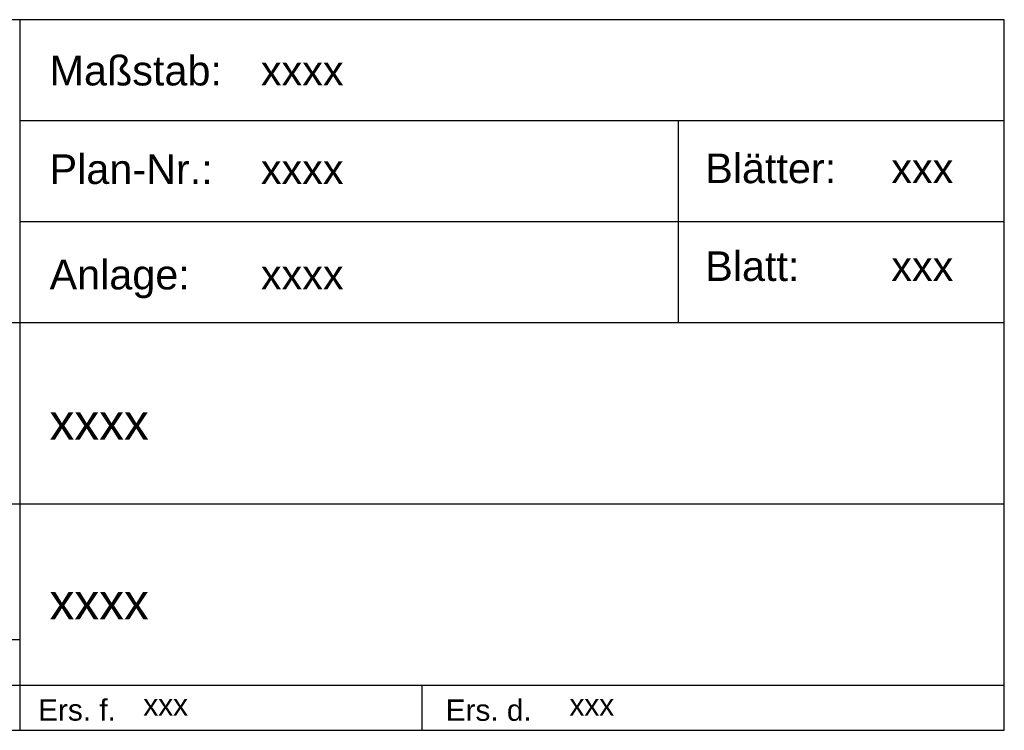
# Model space of a CAD drawing. Header units: metres. Extents: x 0 to 0.185, y 0 to 0.06.
# Tile 4 of 4: x 0.102 to 0.185, y 0 to 0.06. Entities that reach past the tile are written whole.
import ezdxf

# ---------------------------------------------------------------- set-up
doc = ezdxf.new("R2010")
doc.units = ezdxf.units.M
doc.header["$MEASUREMENT"] = 0
doc.layers.add('RAM_Stempel_MV_DIN_A3', color=7, linetype='Continuous', lineweight=25)
doc.styles.add('FAHNENBESCHR__250', font='arialn.shx', dxfattribs={"height": 0.5, "bigfont": 'bigfont.shx'})
doc.styles.add('RNV_250', font='arial.ttf')
doc.styles.add('RNV_250_0 63', font='arial.ttf', dxfattribs={"height": 0.63})
doc.styles.get("Standard").update_dxf_attribs({"font": 'arial.shx', "height": 1})

msp = doc.modelspace()

# ---------------------------------------------------------------- linework, layer by layer
at = {"layer": 'RAM_Stempel_MV_DIN_A3'}
for p, q in [((0.101853, 0.06), (0.101853, 0)), ((0.185, 0.051467), (0.101853, 0.051467)), ((0.157456, 0.051467), (0.157456, 0.034425)), ((0.185, 0.04), (0.185, 0.04425)), ((0.185, 0.042933), (0.101853, 0.042933)), ((0, 0.034425), (0.185, 0.034425)), ((0, 0.019125), (0.185, 0.019125)), ((0.101855, 0.00765), (0, 0.00765)), ((0, 0.003825), (0.185, 0.003825)), ((0.1358, 0.003825), (0.1358, 0))]:
    msp.add_line(p, q, dxfattribs=at)
at = {"layer": 'RAM_Stempel_MV_DIN_A3', "flags": 128}
msp.add_lwpolyline([(0, 0), (0.185, 0), (0.185, 0.06), (0, 0.06), (0, 0)], close=True, dxfattribs=at)

# ---------------------------------------------------------------- texts
at = {"layer": 'RAM_Stempel_MV_DIN_A3', "style": 'RNV_250_0 63'}
for s, p in [('Maßstab:', (0.104376, 0.054449)), ('Plan-Nr.:', (0.104376, 0.046129)), ('Anlage:', (0.104376, 0.037226))]:
    msp.add_text(s, height=0.0025, rotation=359.99998, dxfattribs=at).set_placement(p)
at = {"layer": 'RAM_Stempel_MV_DIN_A3'}
for height, style, p in [(0.0025, 'RNV_250_0 63', (0.12222, 0.054449)), (0.0025, 'RNV_250_0 63', (0.12222, 0.046129)), (0.0025, 'RNV_250_0 63', (0.12222, 0.037226)), (0.003, 'RNV_250', (0.104376, 0.024531)), (0.003, 'RNV_250', (0.104376, 0.00936))]:
    msp.add_text('xxxx', height=height, dxfattribs=dict(at, style=style)).set_placement(p)
at = {"layer": 'RAM_Stempel_MV_DIN_A3', "attachment_point": 1, "style": 'FAHNENBESCHR__250'}
for s, insert, char_height, width, line_spacing_factor in [('\\fArial|b0|i0|c00|p39;Blätter:', (0.159743, 0.048699), 0.0025, 0.01996589, 0.624), ('\\fArial|b0|i0|c00|p39;Blatt:', (0.159743, 0.040437), 0.0025, 0.01996589, 0.624), ('\\fArial|b0|i0|c00|p39;Ers. f.', (0.10341, 0.002618), 0.0018, 0.0179693, 0.633333), ('\\fArial|b0|i0|c00|p39;xxx', (0.112293, 0.003047), 0.0018, 0.0179693, 0.633333), ('\\fArial|b0|i0|c00|p39;Ers. d.', (0.137826, 0.002602), 0.0018, 0.0179693, 0.633333), ('\\fArial|b0|i0|c00|p39;xxx', (0.148282, 0.003047), 0.0018, 0.0179693, 0.633333)]:
    msp.add_mtext(s, dxfattribs=dict(at, insert=insert, char_height=char_height, width=width, line_spacing_factor=line_spacing_factor))
at = {"layer": 'RAM_Stempel_MV_DIN_A3', "char_height": 0.0025, "width": 0.03948852, "attachment_point": 1, "line_spacing_factor": 0.624}
for insert in [(0.175457, 0.048699), (0.175457, 0.040437)]:
    msp.add_mtext('\\fArial|b0|i0|c00|p39;xxx', dxfattribs=dict(at, insert=insert))

doc.saveas('drawing.dxf')
